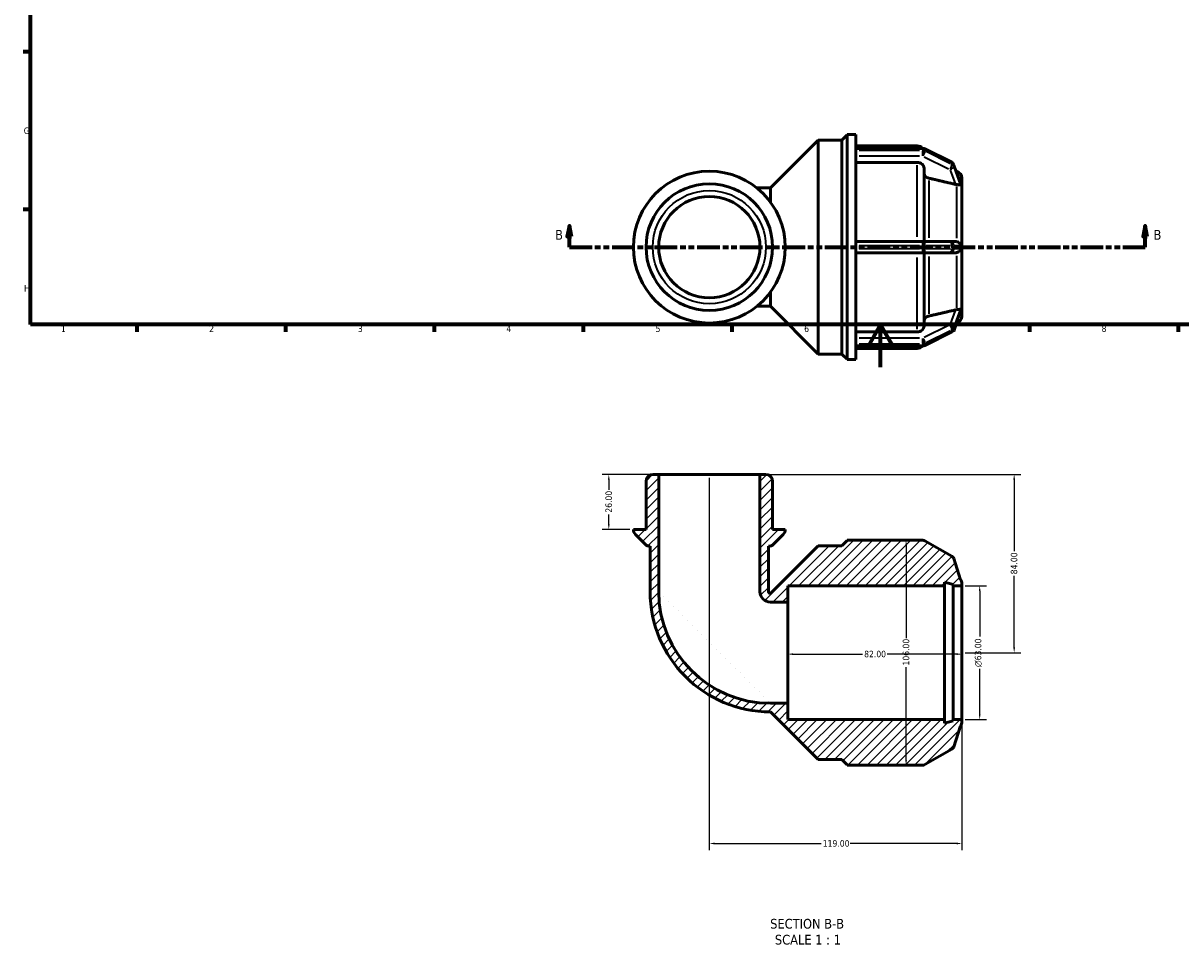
# Model space of a CAD drawing. Header units: millimetres. Extents: x 0 to 905, y -271 to 612.
# Tile 1 of 4: x 17 to 562, y -271 to 162. Entities that reach past the tile are written whole.
import ezdxf

# ---------------------------------------------------------------- set-up
doc = ezdxf.new("R2010")
doc.units = ezdxf.units.MM
doc.linetypes.add('DOUBLE_DASH_CHAIN', pattern=[1.2403, 0.6614, -0.0827, 0.1654, -0.0827, 0.1654, -0.0827])
for name, color, linetype, lineweight in [('Border (ANSI)', 7, 'Continuous', 70), ('Dimension (ANSI)', 7, 'Continuous', 25), ('Hatch (ANSI)', 7, 'Continuous', 18), ('Section Line (ANSI)', 7, 'DOUBLE_DASH_CHAIN', 70), ('Symbol (ANSI)', 7, 'Continuous', 25), ('Visible (ANSI)', 7, 'Continuous', 50), ('Visible Narrow (ANSI)', 7, 'Continuous', 35)]:
    doc.layers.add(name, color=color, linetype=linetype, lineweight=lineweight)
doc.styles.add('Label Text (ANSI)', font='tahoma.ttf')
doc.styles.add('Note Text (ANSI)', font='tahoma.ttf')
doc.dimstyles.new('Default - mm (ANSI)', dxfattribs={"dimtxt": 3.048, "dimasz": 2.5, "dimexe": 3.175, "dimexo": 1.6002, "dimgap": 0.8, "dimtad": 0, "dimtoh": 1, "dimrnd": 1e-08, "dimzin": 4, "dimdsep": 46, "dimtxsty": 'Note Text (ANSI)', "dimcen": 0.09, "dimdle": 10, "dimclrd": 256, "dimclre": 256, "dimclrt": 256, "dimadec": 1, "dimazin": 1, "dimtfac": 1, "dimtofl": 0, "dimtmove": 0, "dimatfit": 3, "dimfxl": 1, "dimtolj": 1, "dimtzin": 4, "dimlwd": -1, "dimlwe": -1, "dimarcsym": 0})

# ---------------------------------------------------------------- blocks, each defined once
blk = doc.blocks.new('Borders Default Border')
at = {"layer": 'Border (ANSI)'}
for p, q in [((20, 148.5), (16.55, 148.5)), ((20, 74.25), (16.55, 74.25)), ((70.08, 20), (70.08, 16.55)), ((140.17, 20), (140.17, 16.55)), ((210.25, 20), (210.25, 16.55)), ((280.33, 20), (280.33, 16.55)), ((350.42, 20), (350.42, 16.55)), ((490.58, 20), (490.58, 16.55)), ((560.67, 20), (560.67, 16.55))]:
    blk.add_line(p, q, dxfattribs=at)
at = {"layer": 'Border (ANSI)', "flags": 128}
for points in [[(20, 20), (20, 574), (821, 574), (821, 20), (20, 20)], [(420.5, 0), (420.5, 20), (414.73, 10), (426.27, 10), (420.5, 20)]]:
    blk.add_lwpolyline(points, dxfattribs=at)
at = {"layer": 'Border (ANSI)', "char_height": 3.05, "attachment_point": 7, "style": 'Note Text (ANSI)'}
for s, insert in [('G', (16.81, 109.79)), ('H', (16.97, 35.6)), ('1', (34.35, 16.55)), ('2', (104.2, 16.55)), ('3', (174.26, 16.49)), ('4', (244.23, 16.55)), ('5', (314.48, 16.49)), ('6', (384.49, 16.49)), ('7', (454.6, 16.55)), ('8', (524.63, 16.48))]:
    blk.add_mtext(s, dxfattribs=dict(at, insert=insert))
blk = doc.blocks.new('2dTransSection0')
at = {"layer": 'Section Line (ANSI)', "linetype": 'Continuous'}
for p, q in [((273.9, 66.53), (272.9, 61.53)), ((273.9, 61.53), (273.9, 66.53)), ((274.9, 61.53), (273.9, 66.53)), ((545.11, 66.53), (544.11, 61.53)), ((545.11, 61.53), (545.11, 66.53)), ((546.11, 61.53), (545.11, 66.53)), ((272.9, 61.53), (274.9, 61.53)), ((273.9, 56.53), (273.9, 61.53)), ((544.11, 61.53), (546.11, 61.53)), ((545.11, 56.53), (545.11, 61.53)), ((273.9, 56.53), (284.36, 56.53)), ((534.65, 56.53), (545.11, 56.53))]:
    blk.add_line(p, q, dxfattribs=at)
at = {"layer": 'Section Line (ANSI)', "linetype": 'DOUBLE_DASH_CHAIN', "ltscale": 16.171787}
blk.add_line((273.9, 56.53), (545.11, 56.53), dxfattribs=at)
at = {"layer": 'Section Line (ANSI)', "linetype": 'Continuous', "flags": 128}
for points in [[(274.9, 61.53), (273.9, 66.53), (272.9, 61.53), (274.9, 61.53)], [(546.11, 61.53), (545.11, 66.53), (544.11, 61.53), (546.11, 61.53)]]:
    blk.add_lwpolyline(points, dxfattribs=at)
at = {"layer": 'Section Line (ANSI)'}
for points in [[(274.9, 61.53), (273.9, 66.53), (272.9, 61.53), (274.9, 61.53)], [(546.11, 61.53), (545.11, 66.53), (544.11, 61.53), (546.11, 61.53)]]:
    blk.add_solid(points, dxfattribs=at)
at = {"layer": 'Section Line (ANSI)', "char_height": 4.57, "attachment_point": 7, "style": 'Label Text (ANSI)'}
for insert in [(267.15, 60.03), (549.07, 60.03)]:
    blk.add_mtext('B', dxfattribs=dict(at, insert=insert))
blk = doc.blocks.new('*D7')
at = {"layer": 'Defpoints', "color": 0, "transparency": 16777216}
for p in [(376.8, -134.59), (376.8, -135.28), (458.8, -134.59)]:
    blk.add_point(p, dxfattribs=at)
at = {"layer": 'Dimension (ANSI)', "transparency": 16777216}
for p, q in [((379.3, -135.28), (411.95, -135.28)), ((456.3, -135.28), (423.65, -135.28))]:
    blk.add_line(p, q, dxfattribs=at)
for points in [[(379.3, -134.86), (379.3, -135.69), (376.8, -135.28)], [(456.3, -134.86), (456.3, -135.69), (458.8, -135.28)]]:
    blk.add_solid(points, dxfattribs=at)
at = {"layer": 'Dimension (ANSI)', "transparency": 16777216, "insert": (412.75, -133.68), "char_height": 3.048, "attachment_point": 1, "style": 'Note Text (ANSI)'}
blk.add_mtext('\\A1;82.00', dxfattribs=at)
blk = doc.blocks.new('*D8')
at = {"layer": 'Defpoints', "color": 0, "transparency": 16777216}
for p in [(363.64, -50.59), (458.8, -134.59), (483.41, -134.59)]:
    blk.add_point(p, dxfattribs=at)
at = {"layer": 'Dimension (ANSI)', "transparency": 16777216}
for p, q in [((365.24, -50.59), (486.59, -50.59)), ((483.41, -53.09), (483.41, -86.74)), ((483.41, -132.09), (483.41, -98.44)), ((460.4, -134.59), (486.59, -134.59))]:
    blk.add_line(p, q, dxfattribs=at)
for points in [[(482.99, -53.09), (483.83, -53.09), (483.41, -50.59)], [(482.99, -132.09), (483.83, -132.09), (483.41, -134.59)]]:
    blk.add_solid(points, dxfattribs=at)
at = {"layer": 'Dimension (ANSI)', "transparency": 16777216, "insert": (481.82, -97.64), "char_height": 3.048, "attachment_point": 1, "rotation": 90, "style": 'Note Text (ANSI)'}
blk.add_mtext('\\A1;84.00', dxfattribs=at)
blk = doc.blocks.new('*D9')
at = {"layer": 'Defpoints', "color": 0, "transparency": 16777216}
for p in [(292.45, -50.59), (315.95, -50.59), (304.03, -76.59)]:
    blk.add_point(p, dxfattribs=at)
at = {"layer": 'Dimension (ANSI)', "transparency": 16777216}
for p, q in [((314.35, -50.59), (289.28, -50.59)), ((292.45, -53.09), (292.45, -57.78)), ((292.45, -74.09), (292.45, -69.41)), ((302.43, -76.59), (289.28, -76.59))]:
    blk.add_line(p, q, dxfattribs=at)
for points in [[(292.04, -53.09), (292.87, -53.09), (292.45, -50.59)], [(292.04, -74.09), (292.87, -74.09), (292.45, -76.59)]]:
    blk.add_solid(points, dxfattribs=at)
at = {"layer": 'Dimension (ANSI)', "transparency": 16777216, "insert": (290.87, -68.61), "char_height": 3.048, "attachment_point": 1, "rotation": 90, "style": 'Note Text (ANSI)'}
blk.add_mtext('\\A1;26.00', dxfattribs=at)
blk = doc.blocks.new('*D10')
at = {"layer": 'Defpoints', "color": 0, "transparency": 16777216}
for p in [(339.8, -50.59), (458.8, -166.09), (458.8, -224.5)]:
    blk.add_point(p, dxfattribs=at)
at = {"layer": 'Dimension (ANSI)', "transparency": 16777216}
for p, q in [((339.8, -52.19), (339.8, -227.68)), ((458.8, -167.69), (458.8, -227.68)), ((342.3, -224.5), (392.46, -224.5)), ((456.3, -224.5), (406.14, -224.5))]:
    blk.add_line(p, q, dxfattribs=at)
for points in [[(342.3, -224.09), (342.3, -224.92), (339.8, -224.5)], [(456.3, -224.09), (456.3, -224.92), (458.8, -224.5)]]:
    blk.add_solid(points, dxfattribs=at)
at = {"layer": 'Dimension (ANSI)', "transparency": 16777216, "insert": (393.26, -222.92), "char_height": 3.048, "attachment_point": 1, "style": 'Note Text (ANSI)'}
blk.add_mtext('\\A1;119.00', dxfattribs=at)
blk = doc.blocks.new('*D11')
at = {"layer": 'Defpoints', "color": 0, "transparency": 16777216}
for p in [(458.8, -103.09), (458.8, -166.09), (467.16, -166.09)]:
    blk.add_point(p, dxfattribs=at)
at = {"layer": 'Dimension (ANSI)', "transparency": 16777216}
for p, q in [((460.4, -103.09), (470.34, -103.09)), ((467.16, -105.59), (467.16, -127.02)), ((467.16, -163.59), (467.16, -142.16)), ((460.4, -166.09), (470.34, -166.09))]:
    blk.add_line(p, q, dxfattribs=at)
for points in [[(466.75, -105.59), (467.58, -105.59), (467.16, -103.09)], [(466.75, -163.59), (467.58, -163.59), (467.16, -166.09)]]:
    blk.add_solid(points, dxfattribs=at)
at = {"layer": 'Dimension (ANSI)', "transparency": 16777216, "insert": (464.87, -141.36), "char_height": 3.048, "attachment_point": 1, "rotation": 90, "style": 'Note Text (ANSI)'}
blk.add_mtext('\\A1;\\fAIGDT|b0|i0;\\H3.0480;\\ln\\fTahoma|b0|i0;\\H3.0480;63.00', dxfattribs=at)
blk = doc.blocks.new('*D12')
at = {"layer": 'Defpoints', "color": 0, "transparency": 16777216}
for p in [(432.5, -81.59), (432.5, -187.59), (432.5, -187.59)]:
    blk.add_point(p, dxfattribs=at)
at = {"layer": 'Dimension (ANSI)', "transparency": 16777216}
for p, q in [((432.5, -84.09), (432.5, -127.75)), ((432.5, -185.09), (432.5, -141.43))]:
    blk.add_line(p, q, dxfattribs=at)
for points in [[(432.09, -84.09), (432.92, -84.09), (432.5, -81.59)], [(432.09, -185.09), (432.92, -185.09), (432.5, -187.59)]]:
    blk.add_solid(points, dxfattribs=at)
at = {"layer": 'Dimension (ANSI)', "transparency": 16777216, "insert": (430.92, -140.63), "char_height": 3.048, "attachment_point": 1, "rotation": 90, "style": 'Note Text (ANSI)'}
blk.add_mtext('\\A1;106.00', dxfattribs=at)

msp = doc.modelspace()

# ---------------------------------------------------------------- hatches: boundary and pattern name
at = {"layer": 'Hatch (ANSI)'}
h = msp.add_hatch(dxfattribs=at)
h.set_pattern_fill('ANSI31', color=256, scale=25.4, style=0)
h.set_pattern_definition([(45, (0, 0), (-2.245064, 2.245064), [])])
edge = h.paths.add_edge_path()
edge.add_ellipse((366.455, -53.742), major_axis=(3.15, 0), ratio=1, start_angle=0, end_angle=90)
edge.add_line((366.455, -50.592), (363.643, -50.592))
edge.add_line((363.643, -50.592), (363.643, -105.792))
edge.add_ellipse((368.598, -105.792), major_axis=(-4.954, 0), ratio=1, start_angle=0, end_angle=90)
edge.add_line((368.598, -110.746), (376.798, -110.746))
edge.add_line((376.798, -110.746), (376.798, -103.092))
edge.add_line((376.798, -103.092), (450.598, -103.092))
edge.add_line((450.598, -103.092), (450.598, -101.363))
edge.add_line((450.598, -101.363), (454.698, -102.462))
edge.add_line((454.698, -102.462), (454.698, -103.092))
edge.add_line((454.698, -103.092), (458.798, -103.092))
edge.add_line((458.798, -103.092), (458.798, -102.044))
edge.add_ellipse((455.648, -102.044), major_axis=(3.15, 0), ratio=1, start_angle=0, end_angle=36.29609)
edge.add_line((458.187, -100.18), (454.923, -90.223))
edge.add_ellipse((453.127, -90.811), major_axis=(1.796, 0.589), ratio=1, start_angle=0, end_angle=41.85195)
edge.add_line((454.072, -89.175), (441.377, -81.845))
edge.add_ellipse((440.432, -83.482), major_axis=(0.945, 1.637), ratio=1, start_angle=0, end_angle=30)
edge.add_line((440.432, -81.592), (408.778, -81.592))
edge.add_line((408.778, -81.592), (404.678, -81.592))
edge.add_line((404.678, -81.592), (404.678, -81.732))
edge.add_line((404.678, -81.732), (402.218, -84.192))
edge.add_line((402.218, -84.192), (391.128, -84.192))
edge.add_line((391.128, -84.192), (368.598, -106.722))
edge.add_ellipse((368.598, -105.792), major_axis=(0, -0.93), ratio=1, start_angle=270, end_angle=360, ccw=False)
edge.add_line((367.667, -105.792), (367.667, -84.392))
edge.add_ellipse((367.76, -81.243), major_axis=(-0.093, -3.149), ratio=1, start_angle=0, end_angle=46.68669)
edge.add_line((369.988, -83.471), (374.644, -78.814))
edge.add_ellipse((372.416, -76.587), major_axis=(2.227, -2.227), ratio=1, start_angle=0, end_angle=44.91312)
edge.add_line((375.566, -76.592), (369.605, -76.592))
edge.add_line((369.605, -76.592), (369.605, -53.742))
edge = h.paths.add_edge_path()
edge.add_ellipse((313.141, -53.742), major_axis=(0, 3.15), ratio=1, start_angle=0, end_angle=90)
edge.add_line((309.991, -53.742), (309.991, -76.592))
edge.add_line((309.991, -76.592), (304.029, -76.592))
edge.add_ellipse((307.179, -76.587), major_axis=(-3.15, -0.005), ratio=1, start_angle=0, end_angle=44.91312)
edge.add_line((304.952, -78.814), (309.608, -83.471))
edge.add_ellipse((311.836, -81.243), major_axis=(-2.227, -2.227), ratio=1, start_angle=0, end_angle=46.68669)
edge.add_line((311.928, -84.392), (311.928, -105.792))
edge.add_ellipse((368.598, -105.792), major_axis=(-56.67, 0), ratio=1, start_angle=0, end_angle=90)
edge.add_line((368.598, -162.461), (391.128, -184.992))
edge.add_line((391.128, -184.992), (402.218, -184.992))
edge.add_line((402.218, -184.992), (404.678, -187.452))
edge.add_line((404.678, -187.452), (404.678, -187.592))
edge.add_line((404.678, -187.592), (408.778, -187.592))
edge.add_line((408.778, -187.592), (440.432, -187.592))
edge.add_ellipse((440.432, -185.702), major_axis=(0, -1.89), ratio=1, start_angle=0, end_angle=30)
edge.add_line((441.377, -187.339), (454.072, -180.009))
edge.add_ellipse((453.127, -178.372), major_axis=(0.945, -1.637), ratio=1, start_angle=0, end_angle=41.85195)
edge.add_line((454.923, -178.961), (458.187, -169.004))
edge.add_ellipse((455.648, -167.139), major_axis=(2.539, -1.865), ratio=1, start_angle=0, end_angle=36.29609)
edge.add_line((458.798, -167.139), (458.798, -166.092))
edge.add_line((458.798, -166.092), (454.698, -166.092))
edge.add_line((454.698, -166.092), (454.698, -166.722))
edge.add_line((454.698, -166.722), (450.598, -167.82))
edge.add_line((450.598, -167.82), (450.598, -166.092))
edge.add_line((450.598, -166.092), (376.798, -166.092))
edge.add_line((376.798, -166.092), (376.798, -158.437))
edge.add_line((376.798, -158.437), (368.598, -158.437))
edge.add_ellipse((368.598, -105.792), major_axis=(0, -52.646), ratio=1, start_angle=270, end_angle=360, ccw=False)
edge.add_line((315.952, -105.792), (315.952, -50.592))
edge.add_line((315.952, -50.592), (313.141, -50.592))

# ---------------------------------------------------------------- linework, layer by layer
at = {"layer": 'Visible (ANSI)'}
for p, q in [((402.218, 106.929), (404.678, 109.389)), ((404.678, 3.529), (404.678, 109.529)), ((404.678, 109.529), (408.778, 109.529)), ((408.778, 102.889), (408.778, 109.529)), ((368.598, 84.398), (391.128, 106.929)), ((391.128, 6.129), (391.128, 106.929)), ((391.128, 106.929), (402.218, 106.929)), ((402.218, 6.129), (402.218, 106.929)), ((408.778, 104.229), (437.788, 104.229)), ((408.778, 103.061), (440.432, 103.061)), ((408.778, 102.808), (408.778, 102.889)), ((408.778, 102.428), (408.778, 102.808)), ((408.778, 102.048), (408.778, 102.428)), ((408.778, 101.953), (408.778, 102.048)), ((408.778, 57.465), (408.778, 101.953)), ((441.277, 102.862), (453.972, 96.514)), ((437.788, 96.449), (408.778, 96.449)), ((440.938, 93.717), (440.938, 59.179)), ((454.895, 95.493), (458.141, 86.915)), ((456.463, 92.119), (456.139, 92.206)), ((458.798, 89.076), (458.798, 86.041)), ((368.598, 84.398), (362.218, 84.398)), ((368.598, 77.741), (368.598, 84.398)), ((458.796, 86.046), (458.798, 86.041)), ((458.798, 83.391), (458.796, 83.396)), ((458.796, 83.391), (458.798, 83.391)), ((458.798, 86.041), (458.798, 84.716)), ((458.798, 84.716), (458.798, 83.391)), ((458.798, 83.391), (458.798, 59.179)), ((440.432, 59.179), (408.778, 59.179)), ((408.778, 57.289), (408.778, 57.465)), ((408.778, 56.529), (408.778, 57.289)), ((408.778, 55.769), (408.778, 56.529)), ((408.778, 55.592), (408.778, 55.769)), ((408.778, 11.105), (408.778, 55.592)), ((453.127, 59.179), (440.432, 59.179)), ((455.784, 59.179), (453.127, 59.179)), ((458.796, 59.179), (458.798, 59.179)), ((458.798, 59.179), (458.798, 56.529)), ((458.798, 56.529), (458.798, 53.879)), ((408.778, 53.879), (440.432, 53.879)), ((440.432, 53.879), (453.127, 53.879)), ((440.938, 53.879), (440.938, 19.341)), ((453.127, 53.879), (455.784, 53.879)), ((458.798, 53.879), (458.796, 53.879)), ((458.798, 53.879), (458.798, 29.667)), ((368.598, 28.659), (368.598, 35.317)), ((362.218, 28.659), (368.598, 28.659)), ((368.598, 28.659), (391.128, 6.129)), ((458.796, 29.661), (458.798, 29.667)), ((458.798, 29.667), (458.796, 29.667)), ((458.798, 29.667), (458.798, 28.342)), ((458.798, 28.342), (458.798, 27.017)), ((458.141, 26.142), (454.895, 17.565)), ((458.798, 27.017), (458.796, 27.011)), ((458.798, 27.017), (458.798, 23.981)), ((408.778, 16.608), (437.788, 16.608)), ((453.972, 16.543), (441.277, 10.196)), ((456.463, 20.939), (456.139, 20.852)), ((408.778, 11.009), (408.778, 11.105)), ((408.778, 10.629), (408.778, 11.009)), ((391.128, 6.129), (402.218, 6.129)), ((402.218, 6.129), (404.678, 3.669)), ((408.778, 10.249), (408.778, 10.629)), ((408.778, 10.168), (408.778, 10.249)), ((408.778, 3.529), (408.778, 10.168)), ((440.432, 9.996), (408.778, 9.996)), ((408.778, 8.829), (437.788, 8.829)), ((404.678, 3.529), (408.778, 3.529)), ((309.991, -53.742), (309.991, -76.592)), ((315.952, -50.592), (313.141, -50.592)), ((315.952, -105.792), (315.952, -50.592)), ((363.643, -50.592), (315.952, -50.592)), ((366.455, -50.592), (363.643, -50.592)), ((363.643, -50.592), (363.643, -105.792)), ((369.605, -76.592), (369.605, -53.742)), ((309.991, -76.592), (304.029, -76.592)), ((304.952, -78.814), (309.608, -83.471)), ((375.566, -76.592), (369.605, -76.592)), ((369.988, -83.471), (374.644, -78.814)), ((404.678, -81.732), (402.218, -84.192)), ((408.778, -81.592), (404.678, -81.592)), ((404.678, -81.592), (404.678, -81.732)), ((440.432, -81.592), (408.778, -81.592)), ((311.836, -84.393), (311.928, -84.393)), ((311.928, -84.392), (311.928, -105.792)), ((367.667, -105.792), (367.667, -84.392)), ((367.667, -84.393), (367.76, -84.393)), ((391.128, -84.192), (368.598, -106.722)), ((402.218, -84.192), (391.128, -84.192)), ((454.072, -89.175), (441.377, -81.845)), ((458.187, -100.18), (454.923, -90.223)), ((376.798, -110.746), (376.798, -103.092)), ((376.798, -103.092), (450.598, -103.092)), ((450.598, -103.092), (450.598, -101.363)), ((450.598, -101.363), (454.698, -102.462)), ((450.598, -166.092), (450.598, -103.092)), ((454.698, -102.462), (454.698, -103.092)), ((454.698, -103.092), (458.798, -103.092)), ((454.698, -166.092), (454.698, -103.092)), ((458.798, -103.092), (458.798, -102.044)), ((458.798, -166.092), (458.798, -103.092)), ((368.598, -110.746), (376.798, -110.746)), ((376.798, -110.746), (376.798, -158.437)), ((376.798, -158.437), (368.598, -158.437)), ((368.598, -162.461), (391.128, -184.992)), ((376.798, -166.092), (376.798, -158.437)), ((450.598, -166.092), (376.798, -166.092)), ((450.598, -167.82), (450.598, -166.092)), ((454.698, -166.722), (450.598, -167.82)), ((458.798, -166.092), (454.698, -166.092)), ((454.698, -166.092), (454.698, -166.722)), ((454.923, -178.961), (458.187, -169.004)), ((458.798, -167.139), (458.798, -166.092)), ((391.128, -184.992), (402.218, -184.992)), ((402.218, -184.992), (404.678, -187.452)), ((441.377, -187.339), (454.072, -180.009)), ((404.678, -187.452), (404.678, -187.592)), ((404.678, -187.592), (408.778, -187.592)), ((408.778, -187.592), (440.432, -187.592))]:
    msp.add_line(p, q, dxfattribs=at)
for radius in [35.768, 29.807, 23.846]:
    msp.add_circle((339.798, 56.529), radius, dxfattribs=at)
for centre, radius, start, end in [((437.788, 101.079), 3.15, 39.00466, 90), ((440.432, 101.171), 1.89, 63.43495, 90), ((453.127, 94.824), 1.89, 20.73097, 63.43495), ((455.648, 89.076), 3.15, 0, 75), ((455.648, 23.981), 3.15, 285, 0), ((453.127, 18.234), 1.89, 296.56505, 339.26903), ((437.788, 11.979), 3.15, 270, 320.99534), ((440.432, 11.886), 1.89, 270, 296.56505), ((313.141, -53.742), 3.15, 90, 180), ((366.455, -53.742), 3.15, 0, 90), ((307.179, -76.587), 3.15, 180.08688, 225), ((372.416, -76.587), 3.15, 315, 359.91312), ((440.432, -83.482), 1.89, 60, 90), ((311.836, -81.243), 3.15, 225, 271.68669), ((367.76, -81.243), 3.15, 268.31331, 315), ((453.127, -90.811), 1.89, 18.14805, 60), ((455.648, -102.044), 3.15, 0, 36.29609), ((368.598, -105.792), 56.67, 180, 270), ((368.598, -105.792), 52.646, 180, 270), ((368.598, -105.792), 4.954, 180, 270), ((368.598, -105.792), 0.93, 180, 270), ((455.648, -167.139), 3.15, 323.70391, 0), ((453.127, -178.372), 1.89, 300, 341.85195), ((440.432, -185.702), 1.89, 270, 300)]:
    msp.add_arc(centre, radius, start, end, dxfattribs=at)
for points, knots in [([(440.938, 93.717), (440.938, 94.054), (440.847, 94.452), (440.549, 95.075), (440.29, 95.411), (439.74, 95.888), (439.352, 96.113), (438.634, 96.371), (438.177, 96.449), (437.788, 96.449)], [-0.46689361, -0.46689361, -0.46689361, -0.46689361, -0.35000166, -0.35000166, -0.23322372, -0.23322372, -0.11656574, -0.11656574, 0, 0, 0, 0]), ([(443.273, 89.009), (443.136, 89.04), (443.005, 89.08), (442.524, 89.252), (442.137, 89.477), (441.587, 89.954), (441.327, 90.291), (441.029, 90.914), (440.938, 91.312), (440.938, 91.649)], [1.01119738, 1.01119738, 1.01119738, 1.01119738, 1.05047814, 1.05047814, 1.167159, 1.167159, 1.28399225, 1.28399225, 1.40093137, 1.40093137, 1.40093137, 1.40093137]), ([(456.463, 85.993), (456.253, 86.008), (456.038, 86.042), (455.834, 86.087), (455.818, 86.09), (455.801, 86.094), (455.784, 86.098)], [1.1898148, 1.1898148, 1.1898148, 1.1898148, 1.253032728, 1.253032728, 1.253032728, 1.258176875, 1.258176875, 1.258176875, 1.258176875]), ([(458.192, 85.937), (458.192, 85.925), (458.191, 85.913), (458.185, 85.864), (458.17, 85.837), (458.082, 85.787), (457.974, 85.8), (457.657, 85.85), (457.404, 85.897), (456.891, 85.958), (456.682, 85.978), (456.463, 85.993)], [-0.40741008, -0.40741008, -0.40741008, -0.40741008, -0.39476177, -0.39476177, -0.35046647, -0.35046647, -0.26213098, -0.26213098, -0.14962946, -0.14962946, -0.08194251, -0.08194251, -0.08194251, -0.08194251]), ([(458.141, 86.915), (458.153, 86.883), (458.164, 86.852), (458.186, 86.773), (458.193, 86.731), (458.192, 86.697)], [-0.462941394, -0.462941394, -0.462941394, -0.462941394, -0.440804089, -0.440804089, -0.402691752, -0.402691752, -0.402691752, -0.402691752]), ([(458.192, 86.697), (458.188, 86.577), (458.187, 86.454), (458.187, 86.331), (458.187, 86.207), (458.188, 86.076), (458.192, 85.937)], [2.22189894, 2.22189894, 2.22189894, 2.22189894, 2.29578871, 2.29578871, 2.29578871, 2.36967848, 2.36967848, 2.36967848, 2.36967848]), ([(455.784, 59.179), (455.801, 59.179), (455.818, 59.179), (455.834, 59.178), (456.038, 59.174), (456.253, 59.144), (456.463, 59.084)], [1.24788858, 1.24788858, 1.24788858, 1.24788858, 1.253032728, 1.253032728, 1.253032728, 1.316250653, 1.316250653, 1.316250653, 1.316250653]), ([(456.463, 59.084), (456.636, 59.034), (456.801, 58.967), (457.32, 58.7), (457.602, 58.455), (457.924, 58.071), (458.02, 57.918), (458.122, 57.688), (458.153, 57.598), (458.186, 57.432), (458.193, 57.361), (458.192, 57.289)], [-0.78071046, -0.78071046, -0.78071046, -0.78071046, -0.72039255, -0.72039255, -0.57778044, -0.57778044, -0.48695083, -0.48695083, -0.43565819, -0.43565819, -0.39780564, -0.39780564, -0.39780564, -0.39780564]), ([(458.192, 55.769), (458.192, 55.752), (458.192, 55.736), (458.188, 55.637), (458.175, 55.55), (458.101, 55.295), (458.017, 55.134), (457.757, 54.765), (457.524, 54.524), (456.987, 54.172), (456.736, 54.052), (456.463, 53.973)], [-0.44794273, -0.44794273, -0.44794273, -0.44794273, -0.43760674, -0.43760674, -0.38657125, -0.38657125, -0.29995703, -0.29995703, -0.17315641, -0.17315641, -0.08419389, -0.08419389, -0.08419389, -0.08419389]), ([(458.192, 57.289), (458.188, 57.029), (458.187, 56.775), (458.187, 56.529), (458.187, 56.282), (458.188, 56.028), (458.192, 55.769)], [-0.07388977, -0.07388977, -0.07388977, -0.07388977, 0, 0, 0, 0.07388977, 0.07388977, 0.07388977, 0.07388977]), ([(456.463, 53.973), (456.253, 53.913), (456.038, 53.883), (455.834, 53.879), (455.818, 53.879), (455.801, 53.879), (455.784, 53.879)], [1.1898148, 1.1898148, 1.1898148, 1.1898148, 1.253032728, 1.253032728, 1.253032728, 1.258176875, 1.258176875, 1.258176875, 1.258176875]), ([(440.938, 21.408), (440.938, 21.746), (441.029, 22.143), (441.327, 22.767), (441.587, 23.103), (442.137, 23.58), (442.524, 23.805), (443.005, 23.978), (443.136, 24.017), (443.273, 24.049)], [0.46693773, 0.46693773, 0.46693773, 0.46693773, 0.58387684, 0.58387684, 0.70071009, 0.70071009, 0.81739095, 0.81739095, 0.85667172, 0.85667172, 0.85667172, 0.85667172]), ([(455.784, 26.959), (455.801, 26.963), (455.818, 26.967), (455.834, 26.971), (456.038, 27.016), (456.253, 27.049), (456.463, 27.064)], [1.24788858, 1.24788858, 1.24788858, 1.24788858, 1.253032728, 1.253032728, 1.253032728, 1.316250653, 1.316250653, 1.316250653, 1.316250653]), ([(456.463, 27.064), (456.488, 27.066), (456.512, 27.068), (456.862, 27.094), (457.151, 27.128), (457.715, 27.212), (457.93, 27.261), (458.102, 27.255), (458.152, 27.246), (458.187, 27.181), (458.192, 27.154), (458.192, 27.12)], [-0.85098804, -0.85098804, -0.85098804, -0.85098804, -0.84055003, -0.84055003, -0.69994867, -0.69994867, -0.51507629, -0.51507629, -0.44071974, -0.44071974, -0.4061258, -0.4061258, -0.4061258, -0.4061258]), ([(458.192, 26.36), (458.192, 26.351), (458.192, 26.34), (458.186, 26.283), (458.171, 26.222), (458.141, 26.142)], [-0.407081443, -0.407081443, -0.407081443, -0.407081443, -0.396064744, -0.396064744, -0.350617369, -0.350617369, -0.350617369, -0.350617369]), ([(458.192, 27.12), (458.188, 26.982), (458.187, 26.85), (458.187, 26.727), (458.187, 26.604), (458.188, 26.481), (458.192, 26.36)], [-0.07388977, -0.07388977, -0.07388977, -0.07388977, 0, 0, 0, 0.07388977, 0.07388977, 0.07388977, 0.07388977]), ([(437.788, 16.608), (438.177, 16.608), (438.634, 16.687), (439.352, 16.945), (439.74, 17.17), (440.29, 17.646), (440.549, 17.983), (440.847, 18.606), (440.938, 19.003), (440.938, 19.341)], [0, 0, 0, 0, 0.11656574, 0.11656574, 0.23322372, 0.23322372, 0.35000166, 0.35000166, 0.46689361, 0.46689361, 0.46689361, 0.46689361])]:
    msp.add_open_spline(points, degree=3, knots=knots, dxfattribs=at)
for points, weights in [([(455.784, 86.098), (449.81, 87.488), (443.273, 89.009)], [1.00011507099, 1.00106589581, 1]), ([(443.273, 24.049), (449.81, 25.569), (455.784, 26.959)], [1, 1.00106589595, 1.00011507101])]:
    msp.add_rational_spline(points, weights, degree=2, dxfattribs=at)
for points in [[(458.798, 84.716), (458.798, 85.135), (458.799, 85.588), (458.796, 86.046)], [(458.796, 83.396), (458.799, 83.839), (458.798, 84.296), (458.798, 84.716)], [(458.796, 83.391), (458.796, 83.392), (458.796, 83.394), (458.796, 83.396)], [(458.798, 56.529), (458.798, 57.368), (458.799, 58.278), (458.796, 59.179)], [(458.796, 53.879), (458.799, 54.78), (458.798, 55.69), (458.798, 56.529)], [(458.796, 29.661), (458.796, 29.663), (458.796, 29.665), (458.796, 29.667)], [(458.798, 28.342), (458.798, 28.761), (458.799, 29.219), (458.796, 29.661)], [(458.796, 27.011), (458.799, 27.47), (458.798, 27.922), (458.798, 28.342)]]:
    msp.add_open_spline(points, degree=3, dxfattribs=at)
at = {"layer": 'Visible Narrow (ANSI)'}
for p, q in [((437.788, 103.175), (437.788, 104.226)), ((410.361, 102.808), (438.849, 102.808)), ((438.849, 102.048), (410.361, 102.048)), ((410.361, 99.466), (438.849, 99.466)), ((440.432, 102.832), (440.432, 103.061)), ((440.432, 102.77), (440.432, 102.086)), ((440.432, 99.598), (440.432, 101.969)), ((441.067, 99.149), (452.492, 93.436)), ((441.377, 101.867), (441.377, 102.551)), ((442.012, 102.271), (453.437, 96.559)), ((453.437, 95.799), (442.012, 101.511)), ((437.788, 61.404), (437.788, 95.184)), ((453.26, 92.768), (455.651, 86.449)), ((454.072, 96.203), (454.072, 95.519)), ((454.923, 94.612), (454.923, 95.296)), ((455.086, 94.902), (458.028, 87.129)), ((458.028, 86.369), (455.086, 94.142)), ((443.273, 87.981), (443.273, 60.955)), ((456.463, 91.423), (456.463, 92.117)), ((456.463, 60.685), (456.463, 85.062)), ((410.361, 57.289), (438.849, 57.289)), ((438.849, 55.769), (410.361, 55.769)), ((440.432, 57.437), (440.432, 59.173)), ((440.432, 57.213), (440.432, 55.845)), ((440.432, 53.885), (440.432, 55.62)), ((441.334, 57.289), (440.481, 57.289)), ((440.481, 55.769), (441.334, 55.769)), ((441.377, 55.845), (441.377, 57.213)), ((442.012, 57.289), (453.437, 57.289)), ((453.437, 55.769), (442.012, 55.769)), ((454.072, 57.213), (454.072, 55.845)), ((454.9, 57.289), (454.131, 57.289)), ((454.131, 55.769), (454.9, 55.769)), ((454.923, 55.845), (454.923, 57.213)), ((455.086, 57.289), (458.028, 57.289)), ((458.028, 55.769), (455.086, 55.769)), ((437.788, 17.873), (437.788, 51.654)), ((443.273, 52.103), (443.273, 25.076)), ((456.463, 27.996), (456.463, 52.373)), ((455.651, 26.608), (453.26, 20.29)), ((455.086, 18.916), (458.028, 26.688)), ((458.028, 25.928), (455.086, 18.156)), ((452.492, 19.621), (441.067, 13.909)), ((442.012, 11.546), (453.437, 17.259)), ((453.437, 16.499), (442.012, 10.786)), ((454.072, 17.538), (454.072, 16.854)), ((454.923, 17.762), (454.923, 18.446)), ((456.463, 20.941), (456.463, 21.634)), ((438.849, 13.591), (410.361, 13.591)), ((410.361, 11.009), (438.849, 11.009)), ((440.432, 11.089), (440.432, 13.46)), ((440.432, 10.971), (440.432, 10.287)), ((441.377, 10.507), (441.377, 11.191)), ((438.849, 10.249), (410.361, 10.249)), ((437.788, 8.832), (437.788, 9.883)), ((440.432, 9.997), (440.432, 10.225))]:
    msp.add_line(p, q, dxfattribs=at)
msp.add_circle((339.798, 56.529), 26.657, dxfattribs=at)
for centre, major_axis, ratio, start_param, end_param in [((440.432, 101.171), (1.89, 0), 0.8660254, 1.0733775, 1.5446164), ((440.432, 100.411), (-1.89, 0), 0.8660254, 4.2149701, 4.686209), ((440.432, 100.411), (0.845, 1.69), 0.25, 4.3272812, 5.7409979), ((440.432, 101.171), (0.845, 1.69), 0.25, 5.8427201, 6.2600029), ((453.127, 94.064), (-0.845, -1.69), 0.25, 1.1856885, 2.5994052), ((453.127, 94.064), (1.768, 0.669), 0.4751274, 4.6130013, 6.026718), ((453.127, 94.824), (0.845, 1.69), 0.25, 5.8427201, 6.2600029), ((453.127, 94.824), (1.89, 0), 0.8660254, 0.3532659, 1.0106748), ((453.127, 94.064), (1.89, 0), 0.8660254, 0.3532659, 1.0106748), ((453.127, 94.824), (1.768, 0.669), 0.4751274, 6.1141542, 6.2742889), ((440.432, 57.289), (0, 1.89), 0.5, 4.7909288, 6.2046455), ((440.432, 55.769), (0, -1.89), 0.5, 0.0785398, 1.4922565), ((453.127, 57.289), (0, 1.89), 0.5, 4.7909288, 6.2046455), ((453.127, 55.769), (0, -1.89), 0.5, 0.0785398, 1.4922565), ((453.127, 57.289), (0, 1.89), 0.9502549, 4.7909288, 6.2046455), ((453.127, 55.769), (0, -1.89), 0.9502549, 0.0785398, 1.4922565), ((453.127, 18.994), (0.845, -1.69), 0.25, 0.5421874, 1.9559041), ((453.127, 18.994), (1.768, -0.669), 0.4751274, 0.2564673, 1.670184), ((453.127, 18.234), (0.845, -1.69), 0.25, 0.0231824, 0.4404652), ((453.127, 18.994), (1.89, 0), 0.8660254, 5.2725105, 5.9299194), ((453.127, 18.234), (1.89, 0), 0.8660254, 5.2725105, 5.9299194), ((453.127, 18.234), (1.768, -0.669), 0.4751274, 0.0088964, 0.1690312), ((440.432, 12.646), (1.89, 0), 0.8660254, 4.7385689, 5.2098078), ((440.432, 12.646), (-0.845, 1.69), 0.25, 3.6837801, 5.0974968), ((440.432, 11.886), (-1.89, 0), 0.8660254, 1.5969763, 2.0682152), ((440.432, 11.886), (0.845, -1.69), 0.25, 0.0231824, 0.4404652)]:
    msp.add_ellipse(centre, major_axis=major_axis, ratio=ratio, start_param=start_param, end_param=end_param, dxfattribs=at)

# ---------------------------------------------------------------- block references
msp.add_blockref('Borders Default Border', (0, 0))
at = {"layer": 'Section Line (ANSI)'}
msp.add_blockref('2dTransSection0', (0, 0), dxfattribs=at)

# ---------------------------------------------------------------- texts
at = {"layer": 'Symbol (ANSI)', "char_height": 4.572, "attachment_point": 7, "style": 'Label Text (ANSI)'}
for s, insert in [('SECTION B-B', (368.459, -264.68)), ('SCALE 1 : 1', (370.682, -272.193))]:
    msp.add_mtext(s, dxfattribs=dict(at, insert=insert))

# ---------------------------------------------------------------- dimensions: what is measured, and where the dimension line sits
at = {"layer": 'Dimension (ANSI)'}
for base, p1, p2, angle, override, picture, middle in [((292.453, -50.592), (304.029, -76.592), (315.952, -50.592), 270, {"dimtoh": 0, "dimdec": 2, "dimtp": 0, "dimtm": 0, "dimtdec": 2, "dimatfit": 1}, '*D9', (292.453, -63.592)), ((458.798, -224.503), (339.798, -50.592), (458.798, -166.092), 180, {"dimtoh": 0, "dimdec": 2, "dimtp": 0, "dimtm": 0, "dimtdec": 2, "dimatfit": 1}, '*D10', (399.298, -224.503)), ((483.411, -134.592), (363.643, -50.592), (458.798, -134.592), 90, {"dimtoh": 0, "dimdec": 2, "dimtp": 0, "dimtm": 0, "dimtdec": 2, "dimatfit": 1}, '*D8', (483.411, -92.592)), ((432.502, -187.592), (432.502, -81.592), (432.502, -187.592), 90, {"dimtoh": 0, "dimdec": 2, "dimse1": 1, "dimse2": 1, "dimtp": 0, "dimtm": 0, "dimtdec": 2, "dimatfit": 1}, '*D12', (432.502, -134.592)), ((376.798, -135.278), (458.798, -134.592), (376.798, -134.592), 180, {"dimtoh": 0, "dimdec": 2, "dimse1": 1, "dimse2": 1, "dimtp": 0, "dimtm": 0, "dimtdec": 2, "dimatfit": 1}, '*D7', (417.798, -135.278))]:
    dim = msp.add_linear_dim(base=base, p1=p1, p2=p2, angle=angle, dimstyle='Default - mm (ANSI)', override=override, dxfattribs=at)
    dim.commit()
    dim.dimension.update_dxf_attribs({"geometry": picture, "text_midpoint": middle, "dimtype": 160})
dim = msp.add_linear_dim(base=(467.164, -166.092), p1=(458.798, -103.092), p2=(458.798, -166.092), angle=90, text='\\fAIGDT|b0|i0;\\H3.0480;\\ln\\fTahoma|b0|i0;\\H3.0480;<>', dimstyle='Default - mm (ANSI)', override={"dimtoh": 0, "dimdec": 2, "dimtp": 0, "dimtm": 0, "dimtdec": 2, "dimatfit": 1}, dxfattribs=at)
dim.commit()
dim.dimension.update_dxf_attribs({"geometry": '*D11', "text_midpoint": (467.164, -134.592), "dimtype": 160})

doc.saveas('drawing.dxf')
